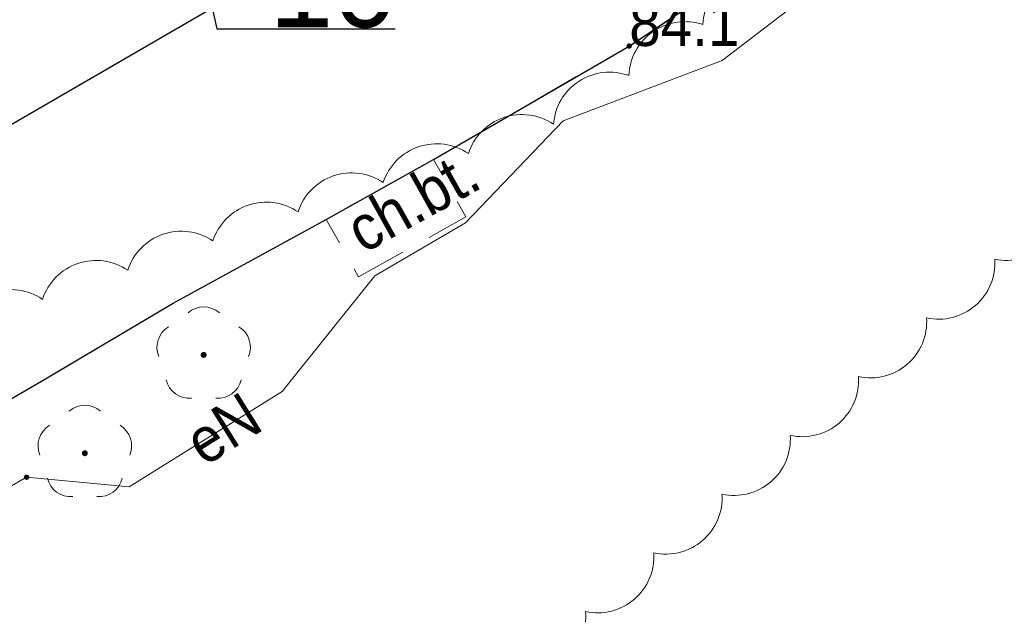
# Model space of a CAD drawing. Header units: metres. Extents: x 6540907 to 6541833, y 5893434 to 5894895.
# Tile 231 of 256: x 6540967 to 6540983, y 5894631 to 5894641. Entities that reach past the tile are written whole.
import ezdxf
from ezdxf import colors
from ezdxf.entities.mleader import LeaderData, LeaderLine
from ezdxf.enums import TextEntityAlignment as Align
from ezdxf.math import Vec2, Vec3

# ---------------------------------------------------------------- set-up
doc = ezdxf.new("R2010")
doc.units = ezdxf.units.M
doc.header["$MEASUREMENT"] = 0
doc.linetypes.add('1.0_0.5', pattern=[1.5, 1, -0.5])
doc.linetypes.add('1.5_0.5', pattern=[2, 1.5, -0.5])
doc.layers.get('0').update_dxf_attribs({"color": 2, "linetype": 'CONTINUOUS', "lineweight": 5})
for name, color, linetype, lineweight in [('chodnik', 251, 'CONTINUOUS', 9), ('chodnik-Atr17', 251, 'CONTINUOUS', 9), ('drzewo liściaste', 251, 'CONTINUOUS', 9), ('jezdnia', 251, 'CONTINUOUS', 9), ('krawężnik', 251, 'CONTINUOUS', 9), ('pikieta naturalna', 251, 'CONTINUOUS', 9), ('pikieta naturalna-Atr2', 251, 'CONTINUOUS', 9), ('przewód elektroenergetyczny podziemny', 251, 'CONTINUOUS', 9), ('przewód elektroenergetyczny podziemny-Atr1', 251, 'CONTINUOUS', 9), ('rzędna', 251, 'CONTINUOUS', 9), ('z_i_drzewa_opis', 7, 'CONTINUOUS', 25)]:
    doc.layers.add(name, color=color, linetype=linetype, lineweight=lineweight)
doc.layers.add('z_i_masywy_grupy', color=7, linetype='CONTINUOUS', lineweight=13, true_color=0x7f926c)
doc.styles.add('Opisowy', font='arial.ttf')
doc.styles.get("Standard").update_dxf_attribs({"font": 'Arial', "width": 0.75})

# ---------------------------------------------------------------- blocks, each defined once
blk = doc.blocks.new('PW01')
at = {"linetype": 'Continuous', "lineweight": 13}
h = blk.add_hatch(color=0, dxfattribs=at)
edge = h.paths.add_edge_path()
edge.add_arc((0, 0), 0.045, 0, 360)
blk = doc.blocks.new('OP021')
at = {"linetype": 'Continuous', "lineweight": 13}
h = blk.add_hatch(color=0, dxfattribs=at)
edge = h.paths.add_edge_path()
edge.add_arc((0, 0), 0.05, 0, 360)
at = {"color": 0, "linetype": 'Continuous', "lineweight": 13}
for centre, start, end in [((0, 0.4), 49.272, 130.728), ((-0.38, 0.124), 121.308, 202.548), ((0.38, 0.124), 337.452, 58.692), ((-0.235, -0.324), 193.221, 274.871), ((0.235, -0.324), 265.129, 346.779)]:
    blk.add_arc(centre, 0.4, start, end, dxfattribs=at)
blk = doc.blocks.new('_None')

msp = doc.modelspace()

# ---------------------------------------------------------------- linework, layer by layer
at = {"layer": 'chodnik', "linetype": '1.0_0.5', "lineweight": 18, "flags": 128}
msp.add_lwpolyline([(6540973.93, 5894638.25), (6540972.14, 5894637.25), (6540972.68, 5894636.29), (6540974.47, 5894637.29)], close=True, dxfattribs=at)
at = {"layer": 'jezdnia', "linetype": '1.5_0.5', "lineweight": 18, "flags": 128}
msp.add_lwpolyline([(6540921.23, 5894605.05), (6540924.81, 5894601.67), (6540929.08, 5894606.19), (6540942.44, 5894620.02), (6540948.83, 5894623.79), (6540957.35, 5894628.76), (6540959.24, 5894629.81), (6540967.4, 5894634.55), (6540969.59, 5894635.85), (6540972.14, 5894637.25), (6540973.93, 5894638.25), (6540977.19, 5894640.14), (6540983.03, 5894644.03), (6540987.16, 5894647.58), (6540988.5, 5894648.92), (6540993.97, 5894654.37), (6540998.31, 5894659.28), (6541001.31, 5894663.47), (6541002.44, 5894665.09), (6541003.89, 5894667.1), (6541005.24, 5894668.32), (6541007.68, 5894669.24), (6541010.72, 5894669.61), (6541014.25, 5894668.97), (6541018.77, 5894667.17), (6541020.68, 5894669.15), (6541015.79, 5894673.86), (6541014.35, 5894676.09), (6541014.44, 5894678.61), (6541015.79, 5894680.18), (6541031.2, 5894689.84), (6541029.11, 5894692.69), (6541014.27, 5894684.26), (6541013.09, 5894684.37), (6541012.73, 5894685.4), (6541014.9, 5894692.15), (6541015.56, 5894693.88), (6541016.28, 5894695.59), (6541018.17, 5894699.07), (6541014.81, 5894700.78), (6541010.45, 5894690.39), (6541005.96, 5894679.21), (6541002.87, 5894672.96), (6540997.93, 5894665.38), (6540994.91, 5894661.36), (6540988.4, 5894654.29), (6540982.23, 5894648.52), (6540975.63, 5894643.9), (6540966.12, 5894638.38), (6540958.27, 5894634.05), (6540948.75, 5894628.54), (6540936.8, 5894621.09), (6540932.82, 5894618.05)], close=True, dxfattribs=at)
at = {"layer": 'krawężnik', "linetype": 'Continuous', "lineweight": 25, "flags": 128}
for points in [[(6541014.81, 5894700.78), (6541010.45, 5894690.39), (6541005.96, 5894679.21), (6541002.87, 5894672.96), (6540997.93, 5894665.38), (6540994.91, 5894661.36), (6540988.4, 5894654.29), (6540982.23, 5894648.52), (6540975.63, 5894643.9), (6540966.12, 5894638.38), (6540958.27, 5894634.05)], [(6540924.81, 5894601.67), (6540929.08, 5894606.19), (6540942.44, 5894620.02), (6540948.83, 5894623.79), (6540957.35, 5894628.76), (6540959.24, 5894629.81), (6540967.4, 5894634.55), (6540969.59, 5894635.85), (6540972.14, 5894637.25), (6540973.93, 5894638.25), (6540977.19, 5894640.14), (6540983.03, 5894644.03), (6540987.16, 5894647.58), (6540988.5, 5894648.92), (6540993.97, 5894654.37), (6540998.31, 5894659.28), (6541001.31, 5894663.47), (6541002.44, 5894665.09), (6541003.89, 5894667.1), (6541005.24, 5894668.32), (6541007.68, 5894669.24), (6541010.72, 5894669.61), (6541014.25, 5894668.97), (6541018.77, 5894667.17)]]:
    msp.add_lwpolyline(points, dxfattribs=at)
at = {"layer": 'przewód elektroenergetyczny podziemny', "linetype": 'Continuous', "lineweight": 18, "flags": 128}
msp.add_lwpolyline([(6540953.59, 5894626.07), (6540954.1, 5894625.15), (6540965.76, 5894632.15), (6540967.15, 5894632.95), (6540968.86, 5894632.79), (6540971.41, 5894634.38), (6540972.95, 5894636.31), (6540974.46, 5894637.19), (6540976.09, 5894638.89), (6540978.74, 5894639.9), (6540981.03, 5894641.66), (6540984.37, 5894643.11), (6540988.17, 5894646.21), (6540990.95, 5894648.49), (6540992.77, 5894651.01), (6540995.48, 5894653.49), (6540998.04, 5894656.53), (6540997.07, 5894657.25)], dxfattribs=at)
at = {"layer": 'z_i_masywy_grupy', "linetype": 'Continuous'}
for points in [[(6540984.589, 5894644.76, 0.5), (6540983.355, 5894643.908, 0.5), (6540982.121, 5894643.055, 0.5), (6540980.887, 5894642.203, 0.5), (6540979.652, 5894641.351, 0.5), (6540978.418, 5894640.498, 0.5), (6540977.184, 5894639.646, 0.5), (6540975.929, 5894638.835, 0.5), (6540974.51, 5894638.348, 0.5), (6540973.091, 5894637.862, 0.5), (6540971.672, 5894637.375, 0.5), (6540970.253, 5894636.889, 0.5), (6540968.834, 5894636.402, 0.5), (6540967.415, 5894635.916, 0.5), (6540965.996, 5894635.429, 0.5), (6540964.577, 5894634.943, 0.5), (6540963.159, 5894634.456, 0.5), (6540961.864, 5894633.727, 0.5), (6540960.638, 5894632.862, 0.5), (6540959.413, 5894631.997, 0.5), (6540958.187, 5894631.133, 0.5), (6540956.961, 5894630.268, 0.5)], [(6540975.328, 5894629.731, 0.5), (6540976.464, 5894630.711, 0.5), (6540977.6, 5894631.69, 0.5), (6540978.736, 5894632.669, 0.5), (6540979.873, 5894633.648, 0.5), (6540981.009, 5894634.628, 0.5), (6540982.145, 5894635.607, 0.5), (6540983.282, 5894636.586, 0.5), (6540984.418, 5894637.565, 0.5)]]:
    msp.add_lwpolyline(points, format="xyb", dxfattribs=at)

# ---------------------------------------------------------------- block references
at = {"layer": 'drzewo liściaste', "linetype": 'Continuous', "lineweight": 18}
for p in [(6540970.1, 5894634.99), (6540968.12, 5894633.35)]:
    msp.add_blockref('OP021', p, dxfattribs=at)
at = {"layer": 'pikieta naturalna', "linetype": 'Continuous', "lineweight": 13}
msp.add_blockref('PW01', (6540977.19, 5894640.14), dxfattribs=at)
at = {"layer": 'rzędna', "linetype": 'Continuous', "lineweight": 18}
msp.add_blockref('PW01', (6540967.15, 5894632.95), dxfattribs=at)

# ---------------------------------------------------------------- texts
at = {"layer": 'chodnik-Atr17', "width": 0.9}
msp.add_text('ch.bt.', height=0.75, rotation=29.19, dxfattribs=at).set_placement((6540972.76, 5894636.67))
at = {"layer": 'pikieta naturalna-Atr2', "width": 0.9}
msp.add_text('84.1', height=0.75, dxfattribs=at).set_placement((6540977.19, 5894640.14))
at = {"layer": 'przewód elektroenergetyczny podziemny-Atr1', "width": 0.9}
msp.add_text('eN', height=0.75, rotation=31.945, dxfattribs=at).set_placement((6540969.91, 5894633.44), align=Align.MIDDLE_LEFT)

# ---------------------------------------------------------------- leaders
at = {"layer": 'z_i_drzewa_opis'}
ml = msp.add_multileader_mtext('Standard', dxfattribs=at)
ml.set_content('10', color=256, style='Opisowy')
ml.set_leader_properties()
ml.set_arrow_properties(name='NONE')
ml.build(insert=Vec2(0, 0))
ml.multileader.update_dxf_attribs({"has_dogleg": 0, "text_left_attachment_type": 6, "text_right_attachment_type": 5, "text_top_attachment_type": 0, "text_bottom_attachment_type": 0, "dogleg_length": 1.914, "arrow_head_size": 7.005})
ctx = ml.context
ctx.base_point, ctx.char_height, ctx.arrow_head_size, ctx.landing_gap_size, ctx.plane_origin = Vec3(6540970.32, 5894640.425), 1.3683, 7.005, 0.876, Vec3(6540962.948, 5894636.041)
ctx.left_attachment, ctx.right_attachment, ctx.attachment_type = 6, 5, 2
notes = []
notes.append((ctx, [(1, (1, 1, 0), (6540967.279, 5894640.425), (1, 0), 3.041, [(0, [(6540969.531, 5894644.018), (6540970.32, 5894640.425), (6540970.32, 5894640.425), (6540970.32, 5894640.425), (6540970.32, 5894640.425), (6540970.32, 5894640.425), (6540970.32, 5894640.425), (6540970.32, 5894640.425), (6540970.32, 5894640.425), (6540970.32, 5894640.425), (6540970.32, 5894640.425), (6540970.32, 5894640.425), (6540970.32, 5894640.425), (6540970.32, 5894640.425), (6540970.32, 5894640.425), (6540970.32, 5894640.425), (6540970.32, 5894640.425), (6540970.32, 5894640.425), (6540970.32, 5894640.425), (6540970.32, 5894640.425), (6540970.32, 5894640.425), (6540970.32, 5894640.425), (6540970.32, 5894640.425), (6540970.32, 5894640.425), (6540970.32, 5894640.425), (6540970.32, 5894640.425), (6540970.32, 5894640.425), (6540970.32, 5894640.425), (6540970.32, 5894640.425), (6540970.32, 5894640.425), (6540970.32, 5894640.425), (6540970.32, 5894640.425), (6540970.32, 5894640.425), (6540970.32, 5894640.425), (6540970.32, 5894640.425), (6540970.32, 5894640.425), (6540970.32, 5894640.425), (6540970.32, 5894640.425), (6540970.32, 5894640.425), (6540970.32, 5894640.425), (6540970.32, 5894640.425), (6540970.32, 5894640.425), (6540970.32, 5894640.425), (6540970.32, 5894640.425), (6540970.32, 5894640.425), (6540970.32, 5894640.425), (6540970.32, 5894640.425), (6540970.32, 5894640.425), (6540970.32, 5894640.425), (6540970.32, 5894640.425), (6540970.32, 5894640.425), (6540970.32, 5894640.425), (6540970.32, 5894640.425), (6540970.32, 5894640.425), (6540970.32, 5894640.425), (6540970.32, 5894640.425), (6540970.32, 5894640.425), (6540970.32, 5894640.425), (6540970.32, 5894640.425), (6540970.32, 5894640.425), (6540970.32, 5894640.425), (6540970.32, 5894640.425), (6540970.32, 5894640.425), (6540970.32, 5894640.425), (6540970.32, 5894640.425), (6540970.32, 5894640.425), (6540970.32, 5894640.425), (6540970.32, 5894640.425), (6540970.32, 5894640.425), (6540970.32, 5894640.425), (6540970.32, 5894640.425), (6540970.32, 5894640.425), (6540970.32, 5894640.425), (6540970.32, 5894640.425), (6540970.32, 5894640.425), (6540970.32, 5894640.425), (6540970.32, 5894640.425), (6540970.32, 5894640.425), (6540970.32, 5894640.425), (6540970.32, 5894640.425), (6540970.32, 5894640.425), (6540970.32, 5894640.425), (6540970.32, 5894640.425), (6540970.32, 5894640.425), (6540970.32, 5894640.425), (6540970.32, 5894640.425), (6540970.32, 5894640.425), (6540970.32, 5894640.425), (6540970.32, 5894640.425), (6540970.32, 5894640.425), (6540970.32, 5894640.425), (6540970.32, 5894640.425), (6540970.32, 5894640.425), (6540970.32, 5894640.425), (6540970.32, 5894640.425), (6540970.32, 5894640.425), (6540970.32, 5894640.425), (6540970.32, 5894640.425), (6540970.32, 5894640.425), (6540970.32, 5894640.425), (6540970.32, 5894640.425), (6540970.32, 5894640.425), (6540970.32, 5894640.425), (6540970.32, 5894640.425), (6540970.32, 5894640.425), (6540970.32, 5894640.425), (6540970.32, 5894640.425), (6540970.32, 5894640.425), (6540970.32, 5894640.425), (6540970.32, 5894640.425), (6540970.32, 5894640.425), (6540970.32, 5894640.425), (6540970.32, 5894640.425), (6540970.32, 5894640.425), (6540970.32, 5894640.425), (6540970.32, 5894640.425), (6540970.32, 5894640.425), (6540970.32, 5894640.425), (6540970.32, 5894640.425), (6540970.32, 5894640.425), (6540970.32, 5894640.425), (6540970.32, 5894640.425), (6540970.32, 5894640.425), (6540970.32, 5894640.425), (6540970.32, 5894640.425), (6540970.32, 5894640.425)], 256, [])])]))
ctx.mtext.insert, ctx.mtext.flow_direction = Vec3(6540971.195, 5894641.822), 5
for ctx, leaders in notes:
    for number, flags, end, landing, length, lines in leaders:
        leader = LeaderData()
        leader.index, (leader.has_last_leader_line, leader.has_dogleg_vector, leader.attachment_direction) = number, flags
        leader.last_leader_point, leader.dogleg_vector, leader.dogleg_length = Vec3(end), Vec3(landing), length
        for number, points, colour, breaks in lines:
            line = LeaderLine()
            line.index, line.vertices, line.color, line.breaks = number, Vec3.list(points), colors.encode_raw_color(colour), breaks
            leader.lines.append(line)
        ctx.leaders.append(leader)

doc.saveas('drawing.dxf')
